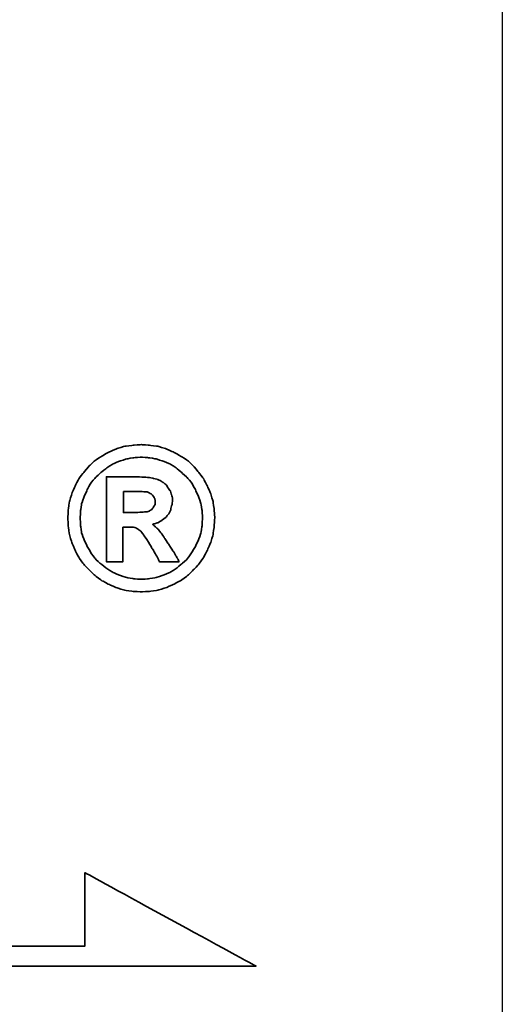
# Model space of a CAD drawing. Header units: millimetres. Extents: x 914 to 1151, y -29 to 47.
# Tile 45 of 49: x 1096.26 to 1098.03, y -9.01 to -5.39. Entities that reach past the tile are written whole.
import ezdxf

# ---------------------------------------------------------------- set-up
doc = ezdxf.new("R2010")
doc.units = ezdxf.units.MM
doc.header["$LTSCALE"] = 0.15
for name, color, linetype in [('DIM', 4, 'CONTINUOUS'), ('layer 1', 7, 'CONTINUOUS'), ('OUT', 3, 'CONTINUOUS')]:
    doc.layers.add(name, color=color, linetype=linetype)

# ---------------------------------------------------------------- blocks, each defined once
blk = doc.blocks.new('TBI MOTION logo(完整正式版)')
at = {"layer": 'layer 1', "color": 22, "lineweight": 35}
for points, knots in [([(81.20634, 4.98624), (81.20634, 4.98624), (81.18649, 5.32862), (81.18649, 5.32862), (81.18649, 5.32862), (81.18649, 5.32862), (81.13886, 5.66206), (81.13886, 5.66206), (81.13886, 5.66206), (81.13886, 5.66206), (81.04359, 5.97764), (81.04359, 5.97764), (81.04359, 5.97764), (81.04359, 5.97764), (80.91061, 6.29124), (80.91061, 6.29124), (80.91061, 6.29124), (80.91061, 6.29124), (80.75778, 6.58697), (80.75778, 6.58697), (80.75778, 6.58697), (80.75778, 6.58697), (80.5593, 6.85294), (80.5593, 6.85294), (80.5593, 6.85294), (80.5593, 6.85294), (80.33105, 7.1189), (80.33105, 7.1189), (80.33105, 7.1189), (80.33105, 7.1189), (80.09287, 7.33921), (80.09287, 7.33921), (80.09287, 7.33921), (80.09287, 7.33921), (79.815, 7.51982), (79.815, 7.51982), (79.815, 7.51982), (79.815, 7.51982), (79.51133, 7.69051), (79.51133, 7.69051), (79.51133, 7.69051), (79.51133, 7.69051), (79.19773, 7.8235), (79.19773, 7.8235), (79.19773, 7.8235), (79.19773, 7.8235), (78.88215, 7.91877), (78.88215, 7.91877), (78.88215, 7.91877), (78.88215, 7.91877), (78.54871, 7.95846), (78.54871, 7.95846), (78.54871, 7.95846), (78.54871, 7.95846), (78.21526, 7.98625), (78.21526, 7.98625), (78.21526, 7.98625), (78.21526, 7.98625), (77.87388, 7.95846), (77.87388, 7.95846), (77.87388, 7.95846), (77.87388, 7.95846), (77.54044, 7.91877), (77.54044, 7.91877), (77.54044, 7.91877), (77.54044, 7.91877), (77.22485, 7.8235), (77.22485, 7.8235), (77.22485, 7.8235), (77.22485, 7.8235), (76.91027, 7.69051), (76.91027, 7.69051), (76.91027, 7.69051), (76.91027, 7.69051), (76.6056, 7.51982), (76.6056, 7.51982), (76.6056, 7.51982), (76.6056, 7.51982), (76.32972, 7.33921), (76.32972, 7.33921), (76.32972, 7.33921), (76.32972, 7.33921), (76.09154, 7.1189), (76.09154, 7.1189), (76.09154, 7.1189), (76.09154, 7.1189), (75.86329, 6.85294), (75.86329, 6.85294), (75.86329, 6.85294), (75.86329, 6.85294), (75.66382, 6.58697), (75.66382, 6.58697), (75.66382, 6.58697), (75.66382, 6.58697), (75.51099, 6.29124), (75.51099, 6.29124), (75.51099, 6.29124), (75.51099, 6.29124), (75.37702, 5.97764), (75.37702, 5.97764), (75.37702, 5.97764), (75.37702, 5.97764), (75.28175, 5.66206), (75.28175, 5.66206), (75.28175, 5.66206), (75.28175, 5.66206), (75.23411, 5.32862), (75.23411, 5.32862), (75.23411, 5.32862), (75.23411, 5.32862), (75.21625, 4.98624), (75.21625, 4.98624), (75.21625, 4.98624), (75.21625, 4.98624), (75.23411, 4.6528), (75.23411, 4.6528), (75.23411, 4.6528), (75.23411, 4.6528), (75.28175, 4.32035), (75.28175, 4.32035), (75.28175, 4.32035), (75.28175, 4.32035), (75.37702, 3.99583), (75.37702, 3.99583), (75.37702, 3.99583), (75.37702, 3.99583), (75.51099, 3.68224), (75.51099, 3.68224), (75.51099, 3.68224), (75.51099, 3.68224), (75.66382, 3.38749), (75.66382, 3.38749), (75.66382, 3.38749), (75.66382, 3.38749), (75.86329, 3.10963), (75.86329, 3.10963), (75.86329, 3.10963), (75.86329, 3.10963), (76.09154, 2.87145), (76.09154, 2.87145), (76.09154, 2.87145), (76.09154, 2.87145), (76.32972, 2.6432), (76.32972, 2.6432), (76.32972, 2.6432), (76.32972, 2.6432), (76.6056, 2.43381), (76.6056, 2.43381), (76.6056, 2.43381), (76.6056, 2.43381), (76.91027, 2.27205), (76.91027, 2.27205), (76.91027, 2.27205), (76.91027, 2.27205), (77.22485, 2.13906), (77.22485, 2.13906), (77.22485, 2.13906), (77.22485, 2.13906), (77.54044, 2.0438), (77.54044, 2.0438), (77.54044, 2.0438), (77.54044, 2.0438), (77.87388, 1.99616), (77.87388, 1.99616), (77.87388, 1.99616), (77.87388, 1.99616), (78.21526, 1.97631), (78.21526, 1.97631), (78.21526, 1.97631), (78.21526, 1.97631), (78.54871, 1.99616), (78.54871, 1.99616), (78.54871, 1.99616), (78.54871, 1.99616), (78.88215, 2.0438), (78.88215, 2.0438), (78.88215, 2.0438), (78.88215, 2.0438), (79.19773, 2.13906), (79.19773, 2.13906), (79.19773, 2.13906), (79.19773, 2.13906), (79.51133, 2.27205), (79.51133, 2.27205), (79.51133, 2.27205), (79.51133, 2.27205), (79.815, 2.43381), (79.815, 2.43381), (79.815, 2.43381), (79.815, 2.43381), (80.09287, 2.6432), (80.09287, 2.6432), (80.09287, 2.6432), (80.09287, 2.6432), (80.33105, 2.87145), (80.33105, 2.87145), (80.33105, 2.87145), (80.33105, 2.87145), (80.5593, 3.10963), (80.5593, 3.10963), (80.5593, 3.10963), (80.5593, 3.10963), (80.75778, 3.38749), (80.75778, 3.38749), (80.75778, 3.38749), (80.75778, 3.38749), (80.91061, 3.68224), (80.91061, 3.68224), (80.91061, 3.68224), (80.91061, 3.68224), (81.04359, 3.99583), (81.04359, 3.99583), (81.04359, 3.99583), (81.04359, 3.99583), (81.13886, 4.32035), (81.13886, 4.32035), (81.13886, 4.32035), (81.13886, 4.32035), (81.18649, 4.6528), (81.18649, 4.6528), (81.18649, 4.6528), (81.18649, 4.6528), (81.20634, 4.98624), (81.20634, 4.98624)], [0, 0, 0, 0, 0.01785714, 0.01785714, 0.01785714, 0.01785715, 0.03571429, 0.03571429, 0.03571429, 0.0357143, 0.05357143, 0.05357143, 0.05357143, 0.05357144, 0.07142857, 0.07142857, 0.07142857, 0.07142858, 0.08928571, 0.08928571, 0.08928571, 0.08928572, 0.10714286, 0.10714286, 0.10714286, 0.10714287, 0.125, 0.125, 0.125, 0.12500001, 0.14285714, 0.14285714, 0.14285714, 0.14285715, 0.16071429, 0.16071429, 0.16071429, 0.1607143, 0.17857143, 0.17857143, 0.17857143, 0.17857144, 0.19642857, 0.19642857, 0.19642857, 0.19642858, 0.21428571, 0.21428571, 0.21428571, 0.21428572, 0.23214286, 0.23214286, 0.23214286, 0.23214287, 0.25, 0.25, 0.25, 0.25000001, 0.26785714, 0.26785714, 0.26785714, 0.26785715, 0.28571429, 0.28571429, 0.28571429, 0.2857143, 0.30357143, 0.30357143, 0.30357143, 0.30357144, 0.32142857, 0.32142857, 0.32142857, 0.32142858, 0.33928571, 0.33928571, 0.33928571, 0.33928572, 0.35714286, 0.35714286, 0.35714286, 0.35714287, 0.375, 0.375, 0.375, 0.37500001, 0.39285714, 0.39285714, 0.39285714, 0.39285715, 0.41071429, 0.41071429, 0.41071429, 0.4107143, 0.42857143, 0.42857143, 0.42857143, 0.42857144, 0.44642857, 0.44642857, 0.44642857, 0.44642858, 0.46428571, 0.46428571, 0.46428571, 0.46428572, 0.48214286, 0.48214286, 0.48214286, 0.48214287, 0.5, 0.5, 0.5, 0.50000001, 0.51785714, 0.51785714, 0.51785714, 0.51785715, 0.53571429, 0.53571429, 0.53571429, 0.5357143, 0.55357143, 0.55357143, 0.55357143, 0.55357144, 0.57142857, 0.57142857, 0.57142857, 0.57142858, 0.58928571, 0.58928571, 0.58928571, 0.58928572, 0.60714286, 0.60714286, 0.60714286, 0.60714287, 0.625, 0.625, 0.625, 0.62500001, 0.64285714, 0.64285714, 0.64285714, 0.64285715, 0.66071429, 0.66071429, 0.66071429, 0.6607143, 0.67857143, 0.67857143, 0.67857143, 0.67857144, 0.69642857, 0.69642857, 0.69642857, 0.69642858, 0.71428571, 0.71428571, 0.71428571, 0.71428572, 0.73214286, 0.73214286, 0.73214286, 0.73214287, 0.75, 0.75, 0.75, 0.75000001, 0.76785714, 0.76785714, 0.76785714, 0.76785715, 0.78571429, 0.78571429, 0.78571429, 0.7857143, 0.80357143, 0.80357143, 0.80357143, 0.80357144, 0.82142857, 0.82142857, 0.82142857, 0.82142858, 0.83928571, 0.83928571, 0.83928571, 0.83928572, 0.85714286, 0.85714286, 0.85714286, 0.85714287, 0.875, 0.875, 0.875, 0.87500001, 0.89285714, 0.89285714, 0.89285714, 0.89285715, 0.91071429, 0.91071429, 0.91071429, 0.9107143, 0.92857143, 0.92857143, 0.92857143, 0.92857144, 0.94642857, 0.94642857, 0.94642857, 0.94642858, 0.96428571, 0.96428571, 0.96428571, 0.96428572, 0.98214286, 0.98214286, 0.98214286, 0.98214287, 1, 1, 1, 1]), ([(80.71014, 4.98624), (80.71014, 4.98624), (80.69129, 5.29091), (80.69129, 5.29091), (80.69129, 5.29091), (80.69129, 5.29091), (80.64464, 5.57672), (80.64464, 5.57672), (80.64464, 5.57672), (80.64464, 5.57672), (80.54937, 5.87245), (80.54937, 5.87245), (80.54937, 5.87245), (80.54937, 5.87245), (80.41639, 6.14833), (80.41639, 6.14833), (80.41639, 6.14833), (80.41639, 6.14833), (80.27349, 6.41429), (80.27349, 6.41429), (80.27349, 6.41429), (80.27349, 6.41429), (80.08295, 6.64255), (80.08295, 6.64255), (80.08295, 6.64255), (80.08295, 6.64255), (79.86264, 6.84301), (79.86264, 6.84301), (79.86264, 6.84301), (79.86264, 6.84301), (79.63439, 7.03355), (79.63439, 7.03355), (79.63439, 7.03355), (79.63439, 7.03355), (79.37835, 7.1963), (79.37835, 7.1963), (79.37835, 7.1963), (79.37835, 7.1963), (79.10246, 7.30944), (79.10246, 7.30944), (79.10246, 7.30944), (79.10246, 7.30944), (78.81665, 7.40471), (78.81665, 7.40471), (78.81665, 7.40471), (78.81665, 7.40471), (78.511, 7.45234), (78.511, 7.45234), (78.511, 7.45234), (78.511, 7.45234), (78.21526, 7.47219), (78.21526, 7.47219), (78.21526, 7.47219), (78.21526, 7.47219), (77.9106, 7.45234), (77.9106, 7.45234), (77.9106, 7.45234), (77.9106, 7.45234), (77.61685, 7.40471), (77.61685, 7.40471), (77.61685, 7.40471), (77.61685, 7.40471), (77.32012, 7.30944), (77.32012, 7.30944), (77.32012, 7.30944), (77.32012, 7.30944), (77.06309, 7.1963), (77.06309, 7.1963), (77.06309, 7.1963), (77.06309, 7.1963), (76.80606, 7.03355), (76.80606, 7.03355), (76.80606, 7.03355), (76.80606, 7.03355), (76.55797, 6.84301), (76.55797, 6.84301), (76.55797, 6.84301), (76.55797, 6.84301), (76.34063, 6.64255), (76.34063, 6.64255), (76.34063, 6.64255), (76.34063, 6.64255), (76.1491, 6.41429), (76.1491, 6.41429), (76.1491, 6.41429), (76.1491, 6.41429), (76.0062, 6.14833), (76.0062, 6.14833), (76.0062, 6.14833), (76.0062, 6.14833), (75.88314, 5.87245), (75.88314, 5.87245), (75.88314, 5.87245), (75.88314, 5.87245), (75.77794, 5.57672), (75.77794, 5.57672), (75.77794, 5.57672), (75.77794, 5.57672), (75.73924, 5.29091), (75.73924, 5.29091), (75.73924, 5.29091), (75.73924, 5.29091), (75.72039, 4.98624), (75.72039, 4.98624), (75.72039, 4.98624), (75.72039, 4.98624), (75.73924, 4.67165), (75.73924, 4.67165), (75.73924, 4.67165), (75.73924, 4.67165), (75.77794, 4.37791), (75.77794, 4.37791), (75.77794, 4.37791), (75.77794, 4.37791), (75.88314, 4.10102), (75.88314, 4.10102), (75.88314, 4.10102), (75.88314, 4.10102), (76.0062, 3.83407), (76.0062, 3.83407), (76.0062, 3.83407), (76.0062, 3.83407), (76.15902, 3.56811), (76.15902, 3.56811), (76.15902, 3.56811), (76.15902, 3.56811), (76.34063, 3.32001), (76.34063, 3.32001), (76.34063, 3.32001), (76.34063, 3.32001), (76.55797, 3.11955), (76.55797, 3.11955), (76.55797, 3.11955), (76.55797, 3.11955), (76.80606, 2.92901), (76.80606, 2.92901), (76.80606, 2.92901), (76.80606, 2.92901), (77.06309, 2.76725), (77.06309, 2.76725), (77.06309, 2.76725), (77.06309, 2.76725), (77.32012, 2.65412), (77.32012, 2.65412), (77.32012, 2.65412), (77.32012, 2.65412), (77.61685, 2.55786), (77.61685, 2.55786), (77.61685, 2.55786), (77.61685, 2.55786), (77.9106, 2.51022), (77.9106, 2.51022), (77.9106, 2.51022), (77.9106, 2.51022), (78.21526, 2.49137), (78.21526, 2.49137), (78.21526, 2.49137), (78.21526, 2.49137), (78.511, 2.51022), (78.511, 2.51022), (78.511, 2.51022), (78.511, 2.51022), (78.81665, 2.55786), (78.81665, 2.55786), (78.81665, 2.55786), (78.81665, 2.55786), (79.10246, 2.65412), (79.10246, 2.65412), (79.10246, 2.65412), (79.10246, 2.65412), (79.37835, 2.76725), (79.37835, 2.76725), (79.37835, 2.76725), (79.37835, 2.76725), (79.63439, 2.92901), (79.63439, 2.92901), (79.63439, 2.92901), (79.63439, 2.92901), (79.86264, 3.11955), (79.86264, 3.11955), (79.86264, 3.11955), (79.86264, 3.11955), (80.08295, 3.32001), (80.08295, 3.32001), (80.08295, 3.32001), (80.08295, 3.32001), (80.26356, 3.56811), (80.26356, 3.56811), (80.26356, 3.56811), (80.26356, 3.56811), (80.41639, 3.83407), (80.41639, 3.83407), (80.41639, 3.83407), (80.41639, 3.83407), (80.54937, 4.10102), (80.54937, 4.10102), (80.54937, 4.10102), (80.54937, 4.10102), (80.64464, 4.37791), (80.64464, 4.37791), (80.64464, 4.37791), (80.64464, 4.37791), (80.69129, 4.67165), (80.69129, 4.67165), (80.69129, 4.67165), (80.69129, 4.67165), (80.71014, 4.98624), (80.71014, 4.98624)], [0, 0, 0, 0, 0.01923077, 0.01923077, 0.01923077, 0.01923078, 0.03846154, 0.03846154, 0.03846154, 0.03846155, 0.05769231, 0.05769231, 0.05769231, 0.05769232, 0.07692308, 0.07692308, 0.07692308, 0.07692309, 0.09615385, 0.09615385, 0.09615385, 0.09615386, 0.11538462, 0.11538462, 0.11538462, 0.11538463, 0.13461538, 0.13461538, 0.13461538, 0.13461539, 0.15384615, 0.15384615, 0.15384615, 0.15384616, 0.17307692, 0.17307692, 0.17307692, 0.17307693, 0.19230769, 0.19230769, 0.19230769, 0.1923077, 0.21153846, 0.21153846, 0.21153846, 0.21153847, 0.23076923, 0.23076923, 0.23076923, 0.23076924, 0.25, 0.25, 0.25, 0.25000001, 0.26923077, 0.26923077, 0.26923077, 0.26923078, 0.28846154, 0.28846154, 0.28846154, 0.28846155, 0.30769231, 0.30769231, 0.30769231, 0.30769232, 0.32692308, 0.32692308, 0.32692308, 0.32692309, 0.34615385, 0.34615385, 0.34615385, 0.34615386, 0.36538462, 0.36538462, 0.36538462, 0.36538463, 0.38461538, 0.38461538, 0.38461538, 0.38461539, 0.40384615, 0.40384615, 0.40384615, 0.40384616, 0.42307692, 0.42307692, 0.42307692, 0.42307693, 0.44230769, 0.44230769, 0.44230769, 0.4423077, 0.46153846, 0.46153846, 0.46153846, 0.46153847, 0.48076923, 0.48076923, 0.48076923, 0.48076924, 0.5, 0.5, 0.5, 0.50000001, 0.51923077, 0.51923077, 0.51923077, 0.51923078, 0.53846154, 0.53846154, 0.53846154, 0.53846155, 0.55769231, 0.55769231, 0.55769231, 0.55769232, 0.57692308, 0.57692308, 0.57692308, 0.57692309, 0.59615385, 0.59615385, 0.59615385, 0.59615386, 0.61538462, 0.61538462, 0.61538462, 0.61538463, 0.63461538, 0.63461538, 0.63461538, 0.63461539, 0.65384615, 0.65384615, 0.65384615, 0.65384616, 0.67307692, 0.67307692, 0.67307692, 0.67307693, 0.69230769, 0.69230769, 0.69230769, 0.6923077, 0.71153846, 0.71153846, 0.71153846, 0.71153847, 0.73076923, 0.73076923, 0.73076923, 0.73076924, 0.75, 0.75, 0.75, 0.75000001, 0.76923077, 0.76923077, 0.76923077, 0.76923078, 0.78846154, 0.78846154, 0.78846154, 0.78846155, 0.80769231, 0.80769231, 0.80769231, 0.80769232, 0.82692308, 0.82692308, 0.82692308, 0.82692309, 0.84615385, 0.84615385, 0.84615385, 0.84615386, 0.86538462, 0.86538462, 0.86538462, 0.86538463, 0.88461538, 0.88461538, 0.88461538, 0.88461539, 0.90384615, 0.90384615, 0.90384615, 0.90384616, 0.92307692, 0.92307692, 0.92307692, 0.92307693, 0.94230769, 0.94230769, 0.94230769, 0.9423077, 0.96153846, 0.96153846, 0.96153846, 0.96153847, 0.98076923, 0.98076923, 0.98076923, 0.98076924, 1, 1, 1, 1]), ([(76.78721, 3.2823), (76.78721, 3.2823), (76.78721, 3.32001), (76.78721, 3.32001), (76.78721, 3.32001), (76.78721, 3.32001), (76.78721, 3.42422), (76.78721, 3.42422), (76.78721, 3.42422), (76.78721, 3.42422), (76.78721, 3.59689), (76.78721, 3.59689), (76.78721, 3.59689), (76.78721, 3.59689), (76.78721, 3.80529), (76.78721, 3.80529), (76.78721, 3.80529), (76.78721, 3.80529), (76.78721, 4.0524), (76.78721, 4.0524), (76.78721, 4.0524), (76.78721, 4.0524), (76.78721, 4.32035), (76.78721, 4.32035), (76.78721, 4.32035), (76.78721, 4.32035), (76.78721, 4.92868), (76.78721, 4.92868), (76.78721, 4.92868), (76.78721, 4.92868), (76.78721, 5.53801), (76.78721, 5.53801), (76.78721, 5.53801), (76.78721, 5.53801), (76.78721, 5.82482), (76.78721, 5.82482), (76.78721, 5.82482), (76.78721, 5.82482), (76.78721, 6.07291), (76.78721, 6.07291), (76.78721, 6.07291), (76.78721, 6.07291), (76.78721, 6.30017), (76.78721, 6.30017), (76.78721, 6.30017), (76.78721, 6.30017), (76.78721, 6.45399), (76.78721, 6.45399), (76.78721, 6.45399), (76.78721, 6.45399), (76.78721, 6.5572), (76.78721, 6.5572), (76.78721, 6.5572), (76.78721, 6.5572), (76.78721, 6.59689), (76.78721, 6.59689), (76.78721, 6.59689), (76.78721, 6.59689), (76.78721, 6.67232), (76.78721, 6.67232), (76.78721, 6.67232), (76.78721, 6.67232), (76.8537, 6.67232), (76.8537, 6.67232), (76.8537, 6.67232), (76.8537, 6.67232), (76.87355, 6.67232), (76.87355, 6.67232), (76.87355, 6.67232), (76.87355, 6.67232), (76.91027, 6.67232), (76.91027, 6.67232), (76.91027, 6.67232), (76.91027, 6.67232), (77.04424, 6.67232), (77.04424, 6.67232), (77.04424, 6.67232), (77.04424, 6.67232), (77.22485, 6.67232), (77.22485, 6.67232), (77.22485, 6.67232), (77.22485, 6.67232), (77.43524, 6.67232), (77.43524, 6.67232), (77.43524, 6.67232), (77.43524, 6.67232), (77.65357, 6.67232), (77.65357, 6.67232), (77.65357, 6.67232), (77.65357, 6.67232), (77.82625, 6.67232), (77.82625, 6.67232), (77.82625, 6.67232), (77.82625, 6.67232), (77.94037, 6.67232), (77.94037, 6.67232), (77.94037, 6.67232), (77.94037, 6.67232), (77.97709, 6.67232), (77.97709, 6.67232), (77.97709, 6.67232), (77.97709, 6.67232), (77.99694, 6.67232), (77.99694, 6.67232), (77.99694, 6.67232), (77.99694, 6.67232), (78.00686, 6.67232), (78.00686, 6.67232), (78.00686, 6.67232), (78.00686, 6.67232), (78.28275, 6.6624), (78.28275, 6.6624), (78.28275, 6.6624), (78.28275, 6.6624), (78.50107, 6.64255), (78.50107, 6.64255), (78.50107, 6.64255), (78.50107, 6.64255), (78.511, 6.64255), (78.511, 6.64255), (78.511, 6.64255), (78.511, 6.64255), (78.70154, 6.61476), (78.70154, 6.61476), (78.70154, 6.61476), (78.70154, 6.61476), (78.70154, 6.60483), (78.70154, 6.60483), (78.70154, 6.60483), (78.70154, 6.60483), (78.86429, 6.56713), (78.86429, 6.56713), (78.86429, 6.56713), (78.86429, 6.56713), (78.87223, 6.56713), (78.87223, 6.56713), (78.87223, 6.56713), (78.87223, 6.56713), (78.99727, 6.51056), (78.99727, 6.51056), (78.99727, 6.51056), (78.99727, 6.51056), (79.00719, 6.51056), (79.00719, 6.51056), (79.00719, 6.51056), (79.00719, 6.51056), (79.00719, 6.50162), (79.00719, 6.50162), (79.00719, 6.50162), (79.00719, 6.50162), (79.1104, 6.43415), (79.1104, 6.43415), (79.1104, 6.43415), (79.1104, 6.43415), (79.12132, 6.43415), (79.12132, 6.43415), (79.12132, 6.43415), (79.12132, 6.43415), (79.22552, 6.34781), (79.22552, 6.34781), (79.22552, 6.34781), (79.22552, 6.34781), (79.23544, 6.33888), (79.23544, 6.33888), (79.23544, 6.33888), (79.23544, 6.33888), (79.23544, 6.32895), (79.23544, 6.32895), (79.23544, 6.32895), (79.23544, 6.32895), (79.31087, 6.21483), (79.31087, 6.21483), (79.31087, 6.21483), (79.31087, 6.21483), (79.38629, 6.1007), (79.38629, 6.1007), (79.38629, 6.1007), (79.38629, 6.1007), (79.3972, 6.1007), (79.3972, 6.1007), (79.3972, 6.1007), (79.3972, 6.1007), (79.3972, 6.09078), (79.3972, 6.09078), (79.3972, 6.09078), (79.3972, 6.09078), (79.43392, 5.97764), (79.43392, 5.97764), (79.43392, 5.97764), (79.43392, 5.97764), (79.43392, 5.96772), (79.43392, 5.96772), (79.43392, 5.96772), (79.43392, 5.96772), (79.47362, 5.83474), (79.47362, 5.83474), (79.47362, 5.83474), (79.47362, 5.83474), (79.48156, 5.82482), (79.48156, 5.82482), (79.48156, 5.82482), (79.48156, 5.82482), (79.48156, 5.69977), (79.48156, 5.69977), (79.48156, 5.69977), (79.48156, 5.69977), (79.48156, 5.69183), (79.48156, 5.69183), (79.48156, 5.69183), (79.48156, 5.69183), (79.4637, 5.51915), (79.4637, 5.51915), (79.4637, 5.51915), (79.4637, 5.51915), (79.4637, 5.51122), (79.4637, 5.51122), (79.4637, 5.51122), (79.4637, 5.51122), (79.45377, 5.51122), (79.45377, 5.51122), (79.45377, 5.51122), (79.45377, 5.51122), (79.41507, 5.34847), (79.41507, 5.34847), (79.41507, 5.34847), (79.41507, 5.34847), (79.41507, 5.33854), (79.41507, 5.33854), (79.41507, 5.33854), (79.41507, 5.33854), (79.41507, 5.32862), (79.41507, 5.32862), (79.41507, 5.32862), (79.41507, 5.32862), (79.33865, 5.16785), (79.33865, 5.16785), (79.33865, 5.16785), (79.33865, 5.16785), (79.33071, 5.15693), (79.33071, 5.15693), (79.33071, 5.15693), (79.33071, 5.15693), (79.2156, 5.02495), (79.2156, 5.02495), (79.2156, 5.02495), (79.2156, 5.02495), (79.20567, 5.01502), (79.20567, 5.01502), (79.20567, 5.01502), (79.20567, 5.01502), (79.05483, 4.89991), (79.05483, 4.89991), (79.05483, 4.89991), (79.05483, 4.89991), (79.04491, 4.89197), (79.04491, 4.89197), (79.04491, 4.89197), (79.04491, 4.89197), (78.89208, 4.7967), (78.89208, 4.7967), (78.89208, 4.7967), (78.89208, 4.7967), (78.88215, 4.7967), (78.88215, 4.7967), (78.88215, 4.7967), (78.88215, 4.7967), (78.69161, 4.73913), (78.69161, 4.73913), (78.69161, 4.73913), (78.69161, 4.73913), (78.68169, 4.73913), (78.68169, 4.73913), (78.68169, 4.73913), (78.68169, 4.73913), (78.68169, 4.72921), (78.68169, 4.72921), (78.68169, 4.72921), (78.68169, 4.72921), (78.78688, 4.63394), (78.78688, 4.63394), (78.78688, 4.63394), (78.78688, 4.63394), (78.902, 4.52875), (78.902, 4.52875), (78.902, 4.52875), (78.902, 4.52875), (78.91093, 4.52081), (78.91093, 4.52081), (78.91093, 4.52081), (78.91093, 4.52081), (79.02506, 4.36798), (79.02506, 4.36798), (79.02506, 4.36798), (79.02506, 4.36798), (79.1501, 4.1953), (79.1501, 4.1953), (79.1501, 4.1953), (79.1501, 4.1953), (79.1501, 4.18736), (79.1501, 4.18736), (79.1501, 4.18736), (79.1501, 4.18736), (79.29201, 3.96705), (79.29201, 3.96705), (79.29201, 3.96705), (79.29201, 3.96705), (79.31087, 3.93828), (79.31087, 3.93828), (79.31087, 3.93828), (79.31087, 3.93828), (79.32079, 3.93828), (79.32079, 3.93828), (79.32079, 3.93828), (79.32079, 3.93828), (79.3585, 3.87178), (79.3585, 3.87178), (79.3585, 3.87178), (79.3585, 3.87178), (79.50141, 3.64353), (79.50141, 3.64353), (79.50141, 3.64353), (79.50141, 3.64353), (79.51133, 3.64353), (79.51133, 3.64353), (79.51133, 3.64353), (79.51133, 3.64353), (79.64431, 3.41528), (79.64431, 3.41528), (79.64431, 3.41528), (79.64431, 3.41528), (79.68202, 3.3478), (79.68202, 3.3478), (79.68202, 3.3478), (79.68202, 3.3478), (79.70187, 3.31009), (79.70187, 3.31009), (79.70187, 3.31009), (79.70187, 3.31009), (79.7495, 3.2049), (79.7495, 3.2049), (79.7495, 3.2049), (79.7495, 3.2049), (79.64431, 3.2049), (79.64431, 3.2049), (79.64431, 3.2049), (79.64431, 3.2049), (79.62546, 3.2049), (79.62546, 3.2049), (79.62546, 3.2049), (79.62546, 3.2049), (79.53912, 3.2049), (79.53912, 3.2049), (79.53912, 3.2049), (79.53912, 3.2049), (79.31087, 3.2049), (79.31087, 3.2049), (79.31087, 3.2049), (79.31087, 3.2049), (79.08262, 3.2049), (79.08262, 3.2049), (79.08262, 3.2049), (79.08262, 3.2049), (79.00719, 3.2049), (79.00719, 3.2049), (79.00719, 3.2049), (79.00719, 3.2049), (78.98735, 3.2049), (78.98735, 3.2049), (78.98735, 3.2049), (78.98735, 3.2049), (78.94964, 3.2049), (78.94964, 3.2049), (78.94964, 3.2049), (78.94964, 3.2049), (78.92979, 3.24459), (78.92979, 3.24459), (78.92979, 3.24459), (78.92979, 3.24459), (78.91093, 3.2823), (78.91093, 3.2823), (78.91093, 3.2823), (78.91093, 3.2823), (78.91093, 3.29223), (78.91093, 3.29223), (78.91093, 3.29223), (78.91093, 3.29223), (78.89208, 3.3478), (78.89208, 3.3478), (78.89208, 3.3478), (78.89208, 3.3478), (78.78688, 3.52048), (78.78688, 3.52048), (78.78688, 3.52048), (78.78688, 3.52048), (78.69161, 3.7001), (78.69161, 3.7001), (78.69161, 3.7001), (78.69161, 3.7001), (78.6539, 3.7388), (78.6539, 3.7388), (78.6539, 3.7388), (78.6539, 3.7388), (78.64398, 3.74873), (78.64398, 3.74873), (78.64398, 3.74873), (78.64398, 3.74873), (78.64398, 3.75766), (78.64398, 3.75766), (78.64398, 3.75766), (78.64398, 3.75766), (78.63405, 3.78644), (78.63405, 3.78644), (78.63405, 3.78644), (78.63405, 3.78644), (78.48321, 4.04347), (78.48321, 4.04347), (78.48321, 4.04347), (78.48321, 4.04347), (78.33038, 4.2618), (78.33038, 4.2618), (78.33038, 4.2618), (78.33038, 4.2618), (78.20732, 4.43447), (78.20732, 4.43447), (78.20732, 4.43447), (78.20732, 4.43447), (78.09221, 4.52081), (78.09221, 4.52081), (78.09221, 4.52081), (78.09221, 4.52081), (78.02472, 4.56845), (78.02472, 4.56845), (78.02472, 4.56845), (78.02472, 4.56845), (77.9493, 4.60616), (77.9493, 4.60616), (77.9493, 4.60616), (77.9493, 4.60616), (77.8451, 4.61608), (77.8451, 4.61608), (77.8451, 4.61608), (77.8451, 4.61608), (77.71113, 4.61608), (77.71113, 4.61608), (77.71113, 4.61608), (77.71113, 4.61608), (77.69128, 4.61608), (77.69128, 4.61608), (77.69128, 4.61608), (77.69128, 4.61608), (77.67342, 4.61608), (77.67342, 4.61608), (77.67342, 4.61608), (77.67342, 4.61608), (77.5583, 4.61608), (77.5583, 4.61608), (77.5583, 4.61608), (77.5583, 4.61608), (77.46303, 4.61608), (77.46303, 4.61608), (77.46303, 4.61608), (77.46303, 4.61608), (77.46303, 4.54761), (77.46303, 4.54761), (77.46303, 4.54761), (77.46303, 4.54761), (77.46303, 4.47318), (77.46303, 4.47318), (77.46303, 4.47318), (77.46303, 4.47318), (77.46303, 4.24294), (77.46303, 4.24294), (77.46303, 4.24294), (77.46303, 4.24294), (77.46303, 3.99583), (77.46303, 3.99583), (77.46303, 3.99583), (77.46303, 3.99583), (77.46303, 3.72888), (77.46303, 3.72888), (77.46303, 3.72888), (77.46303, 3.72888), (77.46303, 3.51055), (77.46303, 3.51055), (77.46303, 3.51055), (77.46303, 3.51055), (77.46303, 3.42422), (77.46303, 3.42422), (77.46303, 3.42422), (77.46303, 3.42422), (77.46303, 3.35773), (77.46303, 3.35773), (77.46303, 3.35773), (77.46303, 3.35773), (77.46303, 3.30017), (77.46303, 3.30017), (77.46303, 3.30017), (77.46303, 3.30017), (77.46303, 3.2823), (77.46303, 3.2823), (77.46303, 3.2823), (77.46303, 3.2823), (77.46303, 3.2049), (77.46303, 3.2049), (77.46303, 3.2049), (77.46303, 3.2049), (77.39753, 3.2049), (77.39753, 3.2049), (77.39753, 3.2049), (77.39753, 3.2049), (77.37768, 3.2049), (77.37768, 3.2049), (77.37768, 3.2049), (77.37768, 3.2049), (77.32012, 3.2049), (77.32012, 3.2049), (77.32012, 3.2049), (77.32012, 3.2049), (77.12165, 3.2049), (77.12165, 3.2049), (77.12165, 3.2049), (77.12165, 3.2049), (76.94897, 3.2049), (76.94897, 3.2049), (76.94897, 3.2049), (76.94897, 3.2049), (76.8924, 3.2049), (76.8924, 3.2049), (76.8924, 3.2049), (76.8924, 3.2049), (76.8537, 3.2049), (76.8537, 3.2049), (76.8537, 3.2049), (76.8537, 3.2049), (76.78721, 3.2049), (76.78721, 3.2049), (76.78721, 3.2049), (76.78721, 3.2049), (76.78721, 3.2823), (76.78721, 3.2823)], [0, 0, 0, 0, 0.00740741, 0.00740741, 0.00740741, 0.00740742, 0.01481481, 0.01481481, 0.01481481, 0.01481482, 0.02222222, 0.02222222, 0.02222222, 0.02222223, 0.02962963, 0.02962963, 0.02962963, 0.02962964, 0.03703704, 0.03703704, 0.03703704, 0.03703705, 0.04444444, 0.04444444, 0.04444444, 0.04444445, 0.05185185, 0.05185185, 0.05185185, 0.05185186, 0.05925926, 0.05925926, 0.05925926, 0.05925927, 0.06666667, 0.06666667, 0.06666667, 0.06666668, 0.07407407, 0.07407407, 0.07407407, 0.07407408, 0.08148148, 0.08148148, 0.08148148, 0.08148149, 0.08888889, 0.08888889, 0.08888889, 0.0888889, 0.0962963, 0.0962963, 0.0962963, 0.09629631, 0.1037037, 0.1037037, 0.1037037, 0.10370371, 0.11111111, 0.11111111, 0.11111111, 0.11111112, 0.11851852, 0.11851852, 0.11851852, 0.11851853, 0.12592593, 0.12592593, 0.12592593, 0.12592594, 0.13333333, 0.13333333, 0.13333333, 0.13333334, 0.14074074, 0.14074074, 0.14074074, 0.14074075, 0.14814815, 0.14814815, 0.14814815, 0.14814816, 0.15555556, 0.15555556, 0.15555556, 0.15555557, 0.16296296, 0.16296296, 0.16296296, 0.16296297, 0.17037037, 0.17037037, 0.17037037, 0.17037038, 0.17777778, 0.17777778, 0.17777778, 0.17777779, 0.18518519, 0.18518519, 0.18518519, 0.1851852, 0.19259259, 0.19259259, 0.19259259, 0.1925926, 0.2, 0.2, 0.2, 0.20000001, 0.20740741, 0.20740741, 0.20740741, 0.20740742, 0.21481481, 0.21481481, 0.21481481, 0.21481482, 0.22222222, 0.22222222, 0.22222222, 0.22222223, 0.22962963, 0.22962963, 0.22962963, 0.22962964, 0.23703704, 0.23703704, 0.23703704, 0.23703705, 0.24444444, 0.24444444, 0.24444444, 0.24444445, 0.25185185, 0.25185185, 0.25185185, 0.25185186, 0.25925926, 0.25925926, 0.25925926, 0.25925927, 0.26666667, 0.26666667, 0.26666667, 0.26666668, 0.27407407, 0.27407407, 0.27407407, 0.27407408, 0.28148148, 0.28148148, 0.28148148, 0.28148149, 0.28888889, 0.28888889, 0.28888889, 0.2888889, 0.2962963, 0.2962963, 0.2962963, 0.29629631, 0.3037037, 0.3037037, 0.3037037, 0.30370371, 0.31111111, 0.31111111, 0.31111111, 0.31111112, 0.31851852, 0.31851852, 0.31851852, 0.31851853, 0.32592593, 0.32592593, 0.32592593, 0.32592594, 0.33333333, 0.33333333, 0.33333333, 0.33333334, 0.34074074, 0.34074074, 0.34074074, 0.34074075, 0.34814815, 0.34814815, 0.34814815, 0.34814816, 0.35555556, 0.35555556, 0.35555556, 0.35555557, 0.36296296, 0.36296296, 0.36296296, 0.36296297, 0.37037037, 0.37037037, 0.37037037, 0.37037038, 0.37777778, 0.37777778, 0.37777778, 0.37777779, 0.38518519, 0.38518519, 0.38518519, 0.3851852, 0.39259259, 0.39259259, 0.39259259, 0.3925926, 0.4, 0.4, 0.4, 0.40000001, 0.40740741, 0.40740741, 0.40740741, 0.40740742, 0.41481481, 0.41481481, 0.41481481, 0.41481482, 0.42222222, 0.42222222, 0.42222222, 0.42222223, 0.42962963, 0.42962963, 0.42962963, 0.42962964, 0.43703704, 0.43703704, 0.43703704, 0.43703705, 0.44444444, 0.44444444, 0.44444444, 0.44444445, 0.45185185, 0.45185185, 0.45185185, 0.45185186, 0.45925926, 0.45925926, 0.45925926, 0.45925927, 0.46666667, 0.46666667, 0.46666667, 0.46666668, 0.47407407, 0.47407407, 0.47407407, 0.47407408, 0.48148148, 0.48148148, 0.48148148, 0.48148149, 0.48888889, 0.48888889, 0.48888889, 0.4888889, 0.4962963, 0.4962963, 0.4962963, 0.49629631, 0.5037037, 0.5037037, 0.5037037, 0.50370371, 0.51111111, 0.51111111, 0.51111111, 0.51111112, 0.51851852, 0.51851852, 0.51851852, 0.51851853, 0.52592593, 0.52592593, 0.52592593, 0.52592594, 0.53333333, 0.53333333, 0.53333333, 0.53333334, 0.54074074, 0.54074074, 0.54074074, 0.54074075, 0.54814815, 0.54814815, 0.54814815, 0.54814816, 0.55555556, 0.55555556, 0.55555556, 0.55555557, 0.56296296, 0.56296296, 0.56296296, 0.56296297, 0.57037037, 0.57037037, 0.57037037, 0.57037038, 0.57777778, 0.57777778, 0.57777778, 0.57777779, 0.58518519, 0.58518519, 0.58518519, 0.5851852, 0.59259259, 0.59259259, 0.59259259, 0.5925926, 0.6, 0.6, 0.6, 0.60000001, 0.60740741, 0.60740741, 0.60740741, 0.60740742, 0.61481481, 0.61481481, 0.61481481, 0.61481482, 0.62222222, 0.62222222, 0.62222222, 0.62222223, 0.62962963, 0.62962963, 0.62962963, 0.62962964, 0.63703704, 0.63703704, 0.63703704, 0.63703705, 0.64444444, 0.64444444, 0.64444444, 0.64444445, 0.65185185, 0.65185185, 0.65185185, 0.65185186, 0.65925926, 0.65925926, 0.65925926, 0.65925927, 0.66666667, 0.66666667, 0.66666667, 0.66666668, 0.67407407, 0.67407407, 0.67407407, 0.67407408, 0.68148148, 0.68148148, 0.68148148, 0.68148149, 0.68888889, 0.68888889, 0.68888889, 0.6888889, 0.6962963, 0.6962963, 0.6962963, 0.69629631, 0.7037037, 0.7037037, 0.7037037, 0.70370371, 0.71111111, 0.71111111, 0.71111111, 0.71111112, 0.71851852, 0.71851852, 0.71851852, 0.71851853, 0.72592593, 0.72592593, 0.72592593, 0.72592594, 0.73333333, 0.73333333, 0.73333333, 0.73333334, 0.74074074, 0.74074074, 0.74074074, 0.74074075, 0.74814815, 0.74814815, 0.74814815, 0.74814816, 0.75555556, 0.75555556, 0.75555556, 0.75555557, 0.76296296, 0.76296296, 0.76296296, 0.76296297, 0.77037037, 0.77037037, 0.77037037, 0.77037038, 0.77777778, 0.77777778, 0.77777778, 0.77777779, 0.78518519, 0.78518519, 0.78518519, 0.7851852, 0.79259259, 0.79259259, 0.79259259, 0.7925926, 0.8, 0.8, 0.8, 0.80000001, 0.80740741, 0.80740741, 0.80740741, 0.80740742, 0.81481481, 0.81481481, 0.81481481, 0.81481482, 0.82222222, 0.82222222, 0.82222222, 0.82222223, 0.82962963, 0.82962963, 0.82962963, 0.82962964, 0.83703704, 0.83703704, 0.83703704, 0.83703705, 0.84444444, 0.84444444, 0.84444444, 0.84444445, 0.85185185, 0.85185185, 0.85185185, 0.85185186, 0.85925926, 0.85925926, 0.85925926, 0.85925927, 0.86666667, 0.86666667, 0.86666667, 0.86666668, 0.87407407, 0.87407407, 0.87407407, 0.87407408, 0.88148148, 0.88148148, 0.88148148, 0.88148149, 0.88888889, 0.88888889, 0.88888889, 0.8888889, 0.8962963, 0.8962963, 0.8962963, 0.89629631, 0.9037037, 0.9037037, 0.9037037, 0.90370371, 0.91111111, 0.91111111, 0.91111111, 0.91111112, 0.91851852, 0.91851852, 0.91851852, 0.91851853, 0.92592593, 0.92592593, 0.92592593, 0.92592594, 0.93333333, 0.93333333, 0.93333333, 0.93333334, 0.94074074, 0.94074074, 0.94074074, 0.94074075, 0.94814815, 0.94814815, 0.94814815, 0.94814816, 0.95555556, 0.95555556, 0.95555556, 0.95555557, 0.96296296, 0.96296296, 0.96296296, 0.96296297, 0.97037037, 0.97037037, 0.97037037, 0.97037038, 0.97777778, 0.97777778, 0.97777778, 0.97777779, 0.98518519, 0.98518519, 0.98518519, 0.9851852, 0.99259259, 0.99259259, 0.99259259, 0.9925926, 1, 1, 1, 1]), ([(77.48288, 6.07291), (77.48288, 6.07291), (77.48288, 5.99551), (77.48288, 5.99551), (77.48288, 5.99551), (77.48288, 5.99551), (77.48288, 5.82482), (77.48288, 5.82482), (77.48288, 5.82482), (77.48288, 5.82482), (77.48288, 5.63328), (77.48288, 5.63328), (77.48288, 5.63328), (77.48288, 5.63328), (77.48288, 5.46358), (77.48288, 5.46358), (77.48288, 5.46358), (77.48288, 5.46358), (77.48288, 5.29091), (77.48288, 5.29091), (77.48288, 5.29091), (77.48288, 5.29091), (77.48288, 5.21449), (77.48288, 5.21449), (77.48288, 5.21449), (77.48288, 5.21449), (77.50074, 5.21449), (77.50074, 5.21449), (77.50074, 5.21449), (77.50074, 5.21449), (77.71113, 5.21449), (77.71113, 5.21449), (77.71113, 5.21449), (77.71113, 5.21449), (77.94037, 5.21449), (77.94037, 5.21449), (77.94037, 5.21449), (77.94037, 5.21449), (78.01579, 5.21449), (78.01579, 5.21449), (78.01579, 5.21449), (78.01579, 5.21449), (78.03465, 5.21449), (78.03465, 5.21449), (78.03465, 5.21449), (78.03465, 5.21449), (78.2629, 5.23335), (78.2629, 5.23335), (78.2629, 5.23335), (78.2629, 5.23335), (78.42565, 5.24327), (78.42565, 5.24327), (78.42565, 5.24327), (78.42565, 5.24327), (78.54871, 5.28098), (78.54871, 5.28098), (78.54871, 5.28098), (78.54871, 5.28098), (78.62611, 5.32862), (78.62611, 5.32862), (78.62611, 5.32862), (78.62611, 5.32862), (78.69161, 5.40503), (78.69161, 5.40503), (78.69161, 5.40503), (78.69161, 5.40503), (78.73925, 5.48145), (78.73925, 5.48145), (78.73925, 5.48145), (78.73925, 5.48145), (78.77696, 5.55885), (78.77696, 5.55885), (78.77696, 5.55885), (78.77696, 5.55885), (78.77696, 5.65214), (78.77696, 5.65214), (78.77696, 5.65214), (78.77696, 5.65214), (78.76902, 5.76726), (78.76902, 5.76726), (78.76902, 5.76726), (78.76902, 5.76726), (78.71146, 5.87245), (78.71146, 5.87245), (78.71146, 5.87245), (78.71146, 5.87245), (78.62611, 5.96772), (78.62611, 5.96772), (78.62611, 5.96772), (78.62611, 5.96772), (78.511, 6.02528), (78.511, 6.02528), (78.511, 6.02528), (78.511, 6.02528), (78.44451, 6.05306), (78.44451, 6.05306), (78.44451, 6.05306), (78.44451, 6.05306), (78.32046, 6.06299), (78.32046, 6.06299), (78.32046, 6.06299), (78.32046, 6.06299), (78.18748, 6.07291), (78.18748, 6.07291), (78.18748, 6.07291), (78.18748, 6.07291), (77.99694, 6.07291), (77.99694, 6.07291), (77.99694, 6.07291), (77.99694, 6.07291), (77.97709, 6.07291), (77.97709, 6.07291), (77.97709, 6.07291), (77.97709, 6.07291), (77.90167, 6.07291), (77.90167, 6.07291), (77.90167, 6.07291), (77.90167, 6.07291), (77.69128, 6.07291), (77.69128, 6.07291), (77.69128, 6.07291), (77.69128, 6.07291), (77.50074, 6.07291), (77.50074, 6.07291), (77.50074, 6.07291), (77.50074, 6.07291), (77.48288, 6.07291), (77.48288, 6.07291)], [0, 0, 0, 0, 0.03125, 0.03125, 0.03125, 0.03125001, 0.0625, 0.0625, 0.0625, 0.06250001, 0.09375, 0.09375, 0.09375, 0.09375001, 0.125, 0.125, 0.125, 0.12500001, 0.15625, 0.15625, 0.15625, 0.15625001, 0.1875, 0.1875, 0.1875, 0.18750001, 0.21875, 0.21875, 0.21875, 0.21875001, 0.25, 0.25, 0.25, 0.25000001, 0.28125, 0.28125, 0.28125, 0.28125001, 0.3125, 0.3125, 0.3125, 0.31250001, 0.34375, 0.34375, 0.34375, 0.34375001, 0.375, 0.375, 0.375, 0.37500001, 0.40625, 0.40625, 0.40625, 0.40625001, 0.4375, 0.4375, 0.4375, 0.43750001, 0.46875, 0.46875, 0.46875, 0.46875001, 0.5, 0.5, 0.5, 0.50000001, 0.53125, 0.53125, 0.53125, 0.53125001, 0.5625, 0.5625, 0.5625, 0.56250001, 0.59375, 0.59375, 0.59375, 0.59375001, 0.625, 0.625, 0.625, 0.62500001, 0.65625, 0.65625, 0.65625, 0.65625001, 0.6875, 0.6875, 0.6875, 0.68750001, 0.71875, 0.71875, 0.71875, 0.71875001, 0.75, 0.75, 0.75, 0.75000001, 0.78125, 0.78125, 0.78125, 0.78125001, 0.8125, 0.8125, 0.8125, 0.81250001, 0.84375, 0.84375, 0.84375, 0.84375001, 0.875, 0.875, 0.875, 0.87500001, 0.90625, 0.90625, 0.90625, 0.90625001, 0.9375, 0.9375, 0.9375, 0.93750001, 0.96875, 0.96875, 0.96875, 0.96875001, 1, 1, 1, 1]), ([(75.90875, -9.47875), (75.90875, -9.47875), (75.90875, -12.28625), (75.90875, -12.28625), (75.90875, -12.28625), (75.90875, -12.28625), (75.90875, -12.47875), (75.90875, -12.47875), (75.90875, -12.47875), (75.90875, -12.47875), (75.71625, -12.47875), (75.71625, -12.47875), (75.71625, -12.47875), (75.71625, -12.47875), (-88.32875, -12.47875), (-88.32875, -12.47875), (-88.32875, -12.47875), (-88.32875, -12.47875), (-88.32875, -13.29375), (-88.32875, -13.29375), (-88.32875, -13.29375), (-88.32875, -13.29375), (82.89125, -13.29375), (82.89125, -13.29375), (82.89125, -13.29375), (82.89125, -13.29375), (75.90875, -9.47875), (75.90875, -9.47875)], [0, 0, 0, 0, 0.14285714, 0.14285714, 0.14285714, 0.14285715, 0.28571429, 0.28571429, 0.28571429, 0.2857143, 0.42857143, 0.42857143, 0.42857143, 0.42857144, 0.57142857, 0.57142857, 0.57142857, 0.57142858, 0.71428571, 0.71428571, 0.71428571, 0.71428572, 0.85714286, 0.85714286, 0.85714286, 0.85714287, 1, 1, 1, 1])]:
    blk.add_open_spline(points, degree=3, knots=knots, dxfattribs=at)

msp = doc.modelspace()

# ---------------------------------------------------------------- linework, layer by layer
at = {"layer": 'OUT', "color": 0}
msp.add_line((1098.0316, 8.2078), (1098.0316, -12.5922), dxfattribs=at)

# ---------------------------------------------------------------- block references
at = {"layer": 'DIM', "color": 0, "xscale": 0.090033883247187, "yscale": 0.090033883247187, "zscale": 0.090033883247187}
msp.add_blockref('TBI MOTION logo(完整正式版)', (1089.6644, -7.6695), dxfattribs=at)

doc.saveas('drawing.dxf')
